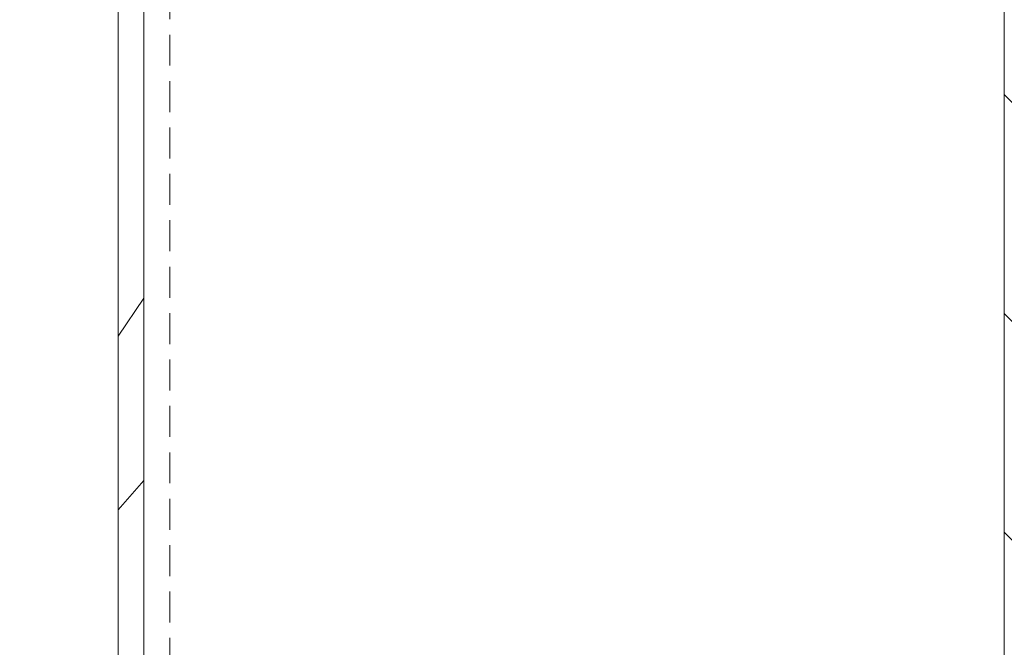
# Model space of a CAD drawing. Extents: x 180 to 4140, y 54 to 2910.
# Tile 7 of 12: x 2743 to 2934, y 2221 to 2343. Entities that reach past the tile are written whole.
import ezdxf
from ezdxf.xclip import XClip

# ---------------------------------------------------------------- set-up
doc = ezdxf.new("R2010")
doc.units = 0
doc.header["$MEASUREMENT"] = 0
doc.header["$XCLIPFRAME"] = 0
doc.linetypes.add('Przerywana', pattern=[48, 24, -24])
doc.linetypes.add('Przerywana gęsta', pattern=[18, 12, -6])
for name, color, linetype in [('220-A Ściany', 7, 'Continuous'), ('320-W Umeblowanie', 7, 'Continuous'), ('460-K Stropy', 7, 'Continuous'), ('820-G Rysunki Obrazki', 7, 'Continuous')]:
    doc.layers.add(name, color=color, linetype=linetype)

# ---------------------------------------------------------------- blocks, each defined once
blk = doc.blocks.new('*X9')
at = {"layer": '320-W Umeblowanie', "color": 94, "linetype": 'Continuous', "lineweight": 0, "ltscale": 0.5}
for p, q in [((2762.5, 2281.54), (2767.5, 2288.92)), ((2762.5, 2247.86), (2767.5, 2253.53))]:
    blk.add_line(p, q, dxfattribs=at)
blk = doc.blocks.new('Rysunek_1_1', base_point=(1129.13, 2521.41))
at = {"layer": '220-A Ściany', "linetype": 'Continuous', "lineweight": 13}
h = blk.add_hatch(dxfattribs=at)
h.set_pattern_fill('Ściany_istniejące_0001', color=8, style=0, pattern_type=2)
h.set_pattern_definition([(135, (1129.13, 2521.408), (21.2132, 21.2132), [])])
h.paths.add_polyline_path([(2934.38, 2436.41), (2934.38, 1586.36), (2941.88, 1586.36), (2941.88, 2436.41)])
at = {"layer": '220-A Ściany', "color": 7, "linetype": 'Continuous', "lineweight": 13, "ltscale": 0.5, "flags": 128}
blk.add_lwpolyline([(2934.38, 2443.91), (2934.38, 1586.36)], dxfattribs=at)
at = {"layer": '320-W Umeblowanie', "color": 94, "linetype": 'Continuous', "lineweight": 0, "ltscale": 0.5, "flags": 128}
blk.add_lwpolyline([(1699.31, 2073.89), (1699.31, 2421.36), (2762.5, 2421.36), (2762.5, 2073.89)], close=True, dxfattribs=at)
at = {"layer": '320-W Umeblowanie', "color": 94, "linetype": 'Przerywana gęsta', "lineweight": 0, "ltscale": 0.5, "flags": 128}
for points in [[(2934.38, 2421.16), (2625.38, 2421.16), (2625.38, 1701.16), (2934.38, 1701.16)], [(2934.38, 2421.16), (2772.52, 2421.16), (2772.52, 2021.16), (2934.38, 2021.16)], [(2934.38, 2421.16), (2772.52, 2421.16), (2772.52, 1701.16), (2934.38, 1701.16)], [(2934.38, 2421.16), (2772.52, 2421.16), (2772.52, 1701.16), (2934.38, 1701.16)], [(2934.38, 2421.16), (2772.52, 2421.16), (2772.52, 2026.16), (2934.38, 2026.16)]]:
    blk.add_lwpolyline(points, close=True, dxfattribs=at)
at = {"layer": '320-W Umeblowanie', "color": 94, "linetype": 'Continuous', "lineweight": 0, "ltscale": 0.5, "flags": 128}
for points in [[(2762.5, 2421.36), (2762.5, 1701.16)], [(2767.5, 1701.16), (2767.5, 2421.36)]]:
    blk.add_lwpolyline(points, dxfattribs=at)
at = {"layer": '460-K Stropy', "color": 94, "linetype": 'Przerywana', "lineweight": 0, "ltscale": 0.5, "flags": 128}
blk.add_lwpolyline([(2610.36, 538.91), (2934.38, 538.91), (2934.38, 2462.41), (2610.36, 2462.41)], close=True, dxfattribs=at)
at = {"layer": '460-K Stropy', "color": 7, "linetype": 'Continuous', "lineweight": 13, "ltscale": 0.5, "flags": 128}
blk.add_lwpolyline([(3225.46, 2443.91), (2934.38, 2443.91), (2934.38, 538.91), (3113.68, 538.91)], dxfattribs=at)
at = {"color": 7, "linetype": 'Continuous', "lineweight": 13, "ltscale": 0.5}
blk.add_blockref('*X9', (0, 0), dxfattribs=at)

msp = doc.modelspace()

# ---------------------------------------------------------------- block references
at = {"layer": '820-G Rysunki Obrazki', "color": 7, "linetype": 'Continuous', "lineweight": 13, "ltscale": 0.1}
ref = msp.add_blockref('Rysunek_1_1', (1129.13, 2521.41), dxfattribs=at)
XClip(ref).set_block_clipping_path([(216.0832654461, 125.6679593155), (3065.1539010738, 125.6679593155), (3065.1539010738, 275.8400681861), (3113.6815084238, 275.8400681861), (3113.6815084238, 2408.3642623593), (3225.4579691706, 2408.3642623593), (3225.4579691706, 2849.5810302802), (216.0832654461, 2849.5810302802)])

doc.saveas('drawing.dxf')
